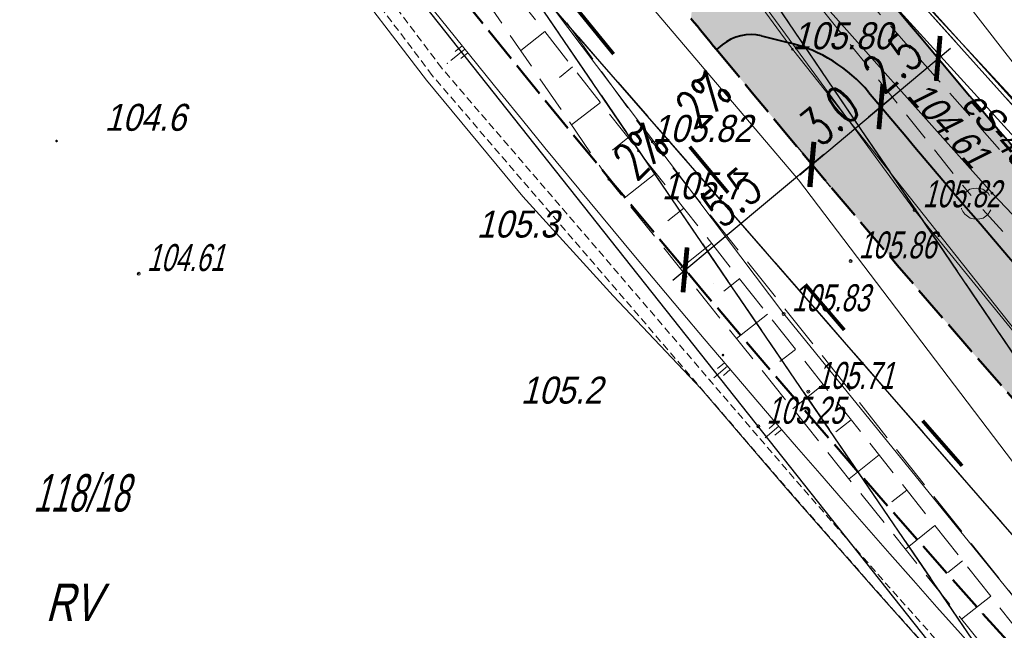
# Model space of a CAD drawing. Extents: x 6530721 to 6531385, y 5978377 to 5979143.
# Tile 38 of 146: x 6531024 to 6531057, y 5978661 to 5978682. Entities that reach past the tile are written whole.
import ezdxf

# ---------------------------------------------------------------- set-up
doc = ezdxf.new("R2010")
doc.units = 0
doc.set_wipeout_variables(frame=1)
for name, pattern in [('AB_rokocin 2014-08-13 AC2004$0$1.0_0.5', [1.5, 1, -0.5]), ('AB_rokocin 2014-08-13 AC2004$0$1.5_0.5', [2, 1.5, -0.5]), ('AB_rokocin 2014-08-13 AC2004$0$823-500', [1.75, 1.25, -0.5]), ('AB_rokocin 2014-08-13 AC2004$0$l217_500', [2, 1.5, -0.5]), ('AB_rokocin 2014-08-13 AC2004$0$l219_500', [0]), ('ACAD_ISO02W100', [15, 12, -3]), ('HIDDEN', [0.375, 0.25, -0.125])]:
    doc.linetypes.add(name, pattern=pattern)
for name, color, linetype, lineweight in [('A-T-OŚ-LBAT-CUT', 7, 'Continuous', 15), ('A-T-OŚ-LBAT-FILL', 7, 'Continuous', 15), ('A-T-OŚ-LR1-CUT', 7, 'Continuous', 15), ('AB-chodnik obrzeża', 30, 'Continuous', 40), ('AB-krawędzie', 7, 'ACAD_ISO02W100', 50), ('AB-krawężnik', 7, 'Continuous', 50), ('AB-pobocze', 191, 'Continuous', 20), ('AB-wymiarowa', 7, 'Continuous', 30), ('AB-wyp.zieleń', 71, 'Continuous', 18), ('AB-wyp.ścieżka', 31, 'Continuous', 15), ('AB_rokocin 2014-08-13 AC2004$0$!arkusz4', 7, 'Continuous', 18), ('AB_rokocin 2014-08-13 AC2004$0$209-Opis konturu klasyfikacyjnego', 7, 'Continuous', 18), ('AB_rokocin 2014-08-13 AC2004$0$211-Nr działki', 7, 'Continuous', 18), ('AB_rokocin 2014-08-13 AC2004$0$217-Granica konturu klasyfikcyjnego', 7, 'Continuous', 18), ('AB_rokocin 2014-08-13 AC2004$0$219-Linia granicy', 7, 'Continuous', 18), ('AB_rokocin 2014-08-13 AC2004$0$623-Punkt rzędnej przewodu-SGPOD', 7, 'Continuous', 18), ('AB_rokocin 2014-08-13 AC2004$0$623-Punkt rzędnej przewodu-SGPOD-Atr2', 7, 'Continuous', 18), ('AB_rokocin 2014-08-13 AC2004$0$820-Skarpa nieumocniona', 7, 'Continuous', 18), ('AB_rokocin 2014-08-13 AC2004$0$823-Szczyt skarpy nieumocninej', 7, 'Continuous', 18), ('AB_rokocin 2014-08-13 AC2004$0$824-Podnóże skarpy nieumocninej', 7, 'Continuous', 18), ('AB_rokocin 2014-08-13 AC2004$0$krawężnik (linia)', 7, 'Continuous', 18), ('AB_rokocin 2014-08-13 AC2004$0$kółeczka', 1, 'Continuous', 18), ('AB_rokocin 2014-08-13 AC2004$0$ogrodzenie trwałe (linia)', 7, 'Continuous', 18), ('AB_rokocin 2014-08-13 AC2004$0$przewód elektroenergetyczny (linia)-SEPOD', 7, 'Continuous', 18), ('AB_rokocin 2014-08-13 AC2004$0$przewód elektroenergetyczny - projektowany (linia)-SE', 7, 'Continuous', 18), ('AB_rokocin 2014-08-13 AC2004$0$przewód elektroenergetyczny - projektowany (linia)-SE-Atr1', 7, 'Continuous', 18), ('AB_rokocin 2014-08-13 AC2004$0$przewód gazowy (linia)-SG', 7, 'Continuous', 18), ('AB_rokocin 2014-08-13 AC2004$0$przewód kanalizacyjny - projektowany (linia)-SK', 7, 'Continuous', 18), ('AB_rokocin 2014-08-13 AC2004$0$przewód telekomunikacyjny (linia)-STPOD', 7, 'Continuous', 18), ('AB_rokocin 2014-08-13 AC2004$0$punkt wysokościowy naturalny', 7, 'Continuous', 18), ('AB_rokocin 2014-08-13 AC2004$0$punkt wysokościowy naturalny-Atr2', 7, 'Continuous', 18), ('AB_rokocin 2014-08-13 AC2004$0$punkt wysokościowy sztuczny', 7, 'Continuous', 18), ('AB_rokocin 2014-08-13 AC2004$0$punkt wysokościowy sztuczny-Atr2', 7, 'Continuous', 18), ('AB_rokocin 2014-08-13 AC2004$0$wysokosci_asfalt', 7, 'Continuous', 18), ('ARDPLAN-2D-LBAT', 7, 'Continuous', 18), ('ARDPLAN-2D-LR1', 7, 'HIDDEN', 18), ('ARDPLAN-2D-LR2', 7, 'HIDDEN', 18), ('asf', 7, 'Continuous', 18), ('płot', 1, 'Continuous', 18)]:
    doc.layers.add(name, color=color, linetype=linetype, lineweight=lineweight)
doc.layers.add('gaOzPoziome', color=7, linetype='Continuous')
doc.styles.add('2.5mm', font='simplex.shx', dxfattribs={"width": 0.7, "height": 1.25})
doc.styles.add('AB_rokocin 2014-08-13 AC2004$0$Standard', font='txt')
doc.linetypes.add('AB_rokocin 2014-08-13 AC2004$0$902-500', pattern='A,3.75,0,[1,ksztalty.shx,S=0.5,R=0,X=0,Y=0],3.75', length=7.5)
doc.dimstyles.new('BINIO-25', dxfattribs={"dimscale": 0.5, "dimtxt": 1.25, "dimasz": 2.13, "dimexe": 1.5, "dimexo": 2, "dimgap": 0.5, "dimtad": 1, "dimdec": 1, "dimrnd": 0.0005, "dimzin": 4, "dimdsep": 46, "dimtxsty": '2.5mm', "dimblk": 'ARCHTICK', "dimcen": -5, "dimdle": 1.07, "dimclrd": 256, "dimclre": 256, "dimclrt": 256, "dimaunit": 2, "dimazin": 0, "dimtfac": 1, "dimtdec": 1, "dimtmove": 0, "dimatfit": 3, "dimldrblk": 'NONE', "dimfxl": 1.5, "dimtolj": 1, "dimlwd": -1, "dimlwe": -1, "dimarcsym": 0})

# ---------------------------------------------------------------- blocks, each defined once
blk = doc.blocks.new('_ArchTick')
at = {"color": 0, "linetype": 'ByBlock', "const_width": 0.15}
blk.add_lwpolyline([(-0.5, -0.5), (0.5, 0.5)], dxfattribs=at)
blk = doc.blocks.new('*D108')
at = {"layer": 'AB-wymiarowa'}
for p, q in [((6531049.389, 5978677.573), (6531050.611, 5978676.106)), ((6531045.493, 5978672.819), (6531050.542, 5978677.024)), ((6531045.163, 5978674.053), (6531046.385, 5978672.586))]:
    blk.add_line(p, q, dxfattribs=at)
at = {"layer": 'Defpoints', "color": 0}
for p in [(6531048.749, 5978678.341), (6531050.131, 5978676.682), (6531044.523, 5978674.821)]:
    blk.add_point(p, dxfattribs=at)
at = {"layer": 'AB-wymiarowa', "xscale": 1.065, "yscale": 1.065, "zscale": 1.065}
for p, rotation in [((6531050.131, 5978676.682), 39.79119325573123), ((6531045.905, 5978673.162), 219.7911932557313)]:
    blk.add_blockref('_ArchTick', p, dxfattribs=dict(at, rotation=rotation))
at = {"layer": 'AB-wymiarowa', "insert": (6531047.458, 5978675.594), "char_height": 1.25, "attachment_point": 5, "rotation": 39.7912, "style": '2.5mm'}
blk.add_mtext('\\A1;5.5', dxfattribs=at)
blk = doc.blocks.new('_None')
blk = doc.blocks.new('*D111')
at = {"layer": 'AB-wymiarowa'}
for p, q in [((6531049.733, 5978676.331), (6531052.849, 5978678.949)), ((6531053.071, 5978677.853), (6531052.922, 5978678.031)), ((6531050.775, 5978675.923), (6531050.625, 5978676.101))]:
    blk.add_line(p, q, dxfattribs=at)
at = {"layer": 'Defpoints', "color": 0}
for p in [(6531052.428, 5978678.618), (6531052.439, 5978678.605), (6531050.131, 5978676.688)]:
    blk.add_point(p, dxfattribs=at)
at = {"layer": 'AB-wymiarowa', "xscale": 1.065, "yscale": 1.065, "zscale": 1.065}
for p, rotation in [((6531052.439, 5978678.605), 40.03947363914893), ((6531050.143, 5978676.675), 220.0394736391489)]:
    blk.add_blockref('_ArchTick', p, dxfattribs=dict(at, rotation=rotation))
at = {"layer": 'AB-wymiarowa', "insert": (6531050.728, 5978678.31), "char_height": 1.25, "attachment_point": 5, "rotation": 40.0395, "style": '2.5mm'}
blk.add_mtext('\\A1;3.0', dxfattribs=at)
blk = doc.blocks.new('*D112')
at = {"layer": 'AB-wymiarowa'}
for p, q in [((6531053.717, 5978680.97), (6531053.871, 5978680.787)), ((6531052.03, 5978678.261), (6531054.763, 5978680.557)), ((6531053.071, 5978677.853), (6531052.922, 5978678.031))]:
    blk.add_line(p, q, dxfattribs=at)
at = {"layer": 'Defpoints', "color": 0}
for p in [(6531054.353, 5978680.213), (6531054.36, 5978680.205), (6531052.428, 5978678.618)]:
    blk.add_point(p, dxfattribs=at)
at = {"layer": 'AB-wymiarowa', "xscale": 1.065, "yscale": 1.065, "zscale": 1.065}
for p, rotation in [((6531054.353, 5978680.213), 40.03947363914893), ((6531052.439, 5978678.605), 220.0394736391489)]:
    blk.add_blockref('_ArchTick', p, dxfattribs=dict(at, rotation=rotation))
at = {"layer": 'AB-wymiarowa', "insert": (6531052.833, 5978680.079), "char_height": 1.25, "attachment_point": 5, "rotation": 40.0395, "style": '2.5mm'}
blk.add_mtext('\\A1;2.5', dxfattribs=at)
blk = doc.blocks.new('Slope Pattern - Lines - Short')
for p, q in [((0, 25), (50, 25)), ((0, 0), (100, 0)), ((0, -25), (50, -25))]:
    blk.add_line(p, q)
blk.add_point((125, 0))
blk = doc.blocks.new('Slope Pattern - Lines')
for p, q in [((0, 25), (50, 25)), ((0, 0), (100, 0)), ((0, -25), (50, -25))]:
    blk.add_line(p, q)
blk = doc.blocks.new('AB_rokocin 2014-08-13 AC2004$0$WSP')
at = {"layer": 'AB_rokocin 2014-08-13 AC2004$0$kółeczka', "color": 0, "linetype": 'Continuous'}
blk.add_circle((0, 0), 0.1, dxfattribs=at)
blk = doc.blocks.new('AB_rokocin 2014-08-13 AC2004$0$PW01')
at = {"linetype": 'Continuous', "lineweight": 13}
h = blk.add_hatch(color=0, dxfattribs=at)
edge = h.paths.add_edge_path()
edge.add_arc((0, 0), 0.045, 0, 360)
blk = doc.blocks.new('AB_rokocin 2014-08-13 AC2004$0$PW02')
at = {"linetype": 'Continuous', "lineweight": 13}
h = blk.add_hatch(color=0, dxfattribs=at)
edge = h.paths.add_edge_path()
edge.add_arc((0, 0), 0.045, 0, 360)
blk = doc.blocks.new('AB_rokocin 2014-08-13 AC2004$0$621')
at = {"linetype": 'Continuous', "lineweight": 0}
h = blk.add_hatch(color=0, dxfattribs=at)
edge = h.paths.add_edge_path()
edge.add_arc((0, 0), 0.05, 0, 360)
blk = doc.blocks.new('AB_rokocin 2014-08-13 AC2004')
at = {"layer": 'AB_rokocin 2014-08-13 AC2004$0$217-Granica konturu klasyfikcyjnego', "color": 3, "linetype": 'AB_rokocin 2014-08-13 AC2004$0$l217_500', "lineweight": 18, "flags": 128}
for points in [[(6531033.94, 5978704.15), (6531075.42, 5978643.01)], [(6531033.94, 5978704.15), (6531075.42, 5978643.01)], [(6531033.94, 5978704.15), (6531071.93, 5978661.84)], [(6531033.94, 5978704.15), (6531071.93, 5978661.84)], [(6531039.73, 5978683.94), (6531075.42, 5978643.01)], [(6531039.73, 5978683.94), (6531075.42, 5978643.01)], [(6531039.73, 5978683.94), (6531064.84, 5978647.14)], [(6531039.73, 5978683.94), (6531064.84, 5978647.14)]]:
    blk.add_lwpolyline(points, dxfattribs=at)
at = {"layer": 'AB_rokocin 2014-08-13 AC2004$0$219-Linia granicy', "color": 92, "linetype": 'AB_rokocin 2014-08-13 AC2004$0$l219_500', "lineweight": 30, "flags": 128}
for points in [[(6531064.84, 5978647.14), (6531003.58, 5978724.41)], [(6531075.42, 5978643.01), (6531033.94, 5978704.15)], [(6531075.42, 5978643.01), (6531033.94, 5978704.15)], [(6531071.93, 5978661.84), (6531033.94, 5978704.15)], [(6531071.93, 5978661.84), (6531033.94, 5978704.15)], [(6531075.42, 5978643.01), (6531039.73, 5978683.94)], [(6531075.42, 5978643.01), (6531039.73, 5978683.94)], [(6531064.84, 5978647.14), (6531039.73, 5978683.94)], [(6531064.84, 5978647.14), (6531039.73, 5978683.94)]]:
    blk.add_lwpolyline(points, dxfattribs=at)
at = {"layer": 'AB_rokocin 2014-08-13 AC2004$0$820-Skarpa nieumocniona', "color": 252, "linetype": 'Continuous', "lineweight": 18}
for p, q in [((6531041.23, 5978681.11), (6531040.42, 5978680.48)), ((6531042.15, 5978679.93), (6531041.71, 5978679.58)), ((6531043.08, 5978678.75), (6531042.12, 5978678)), ((6531044, 5978677.57), (6531043.48, 5978677.16)), ((6531044.93, 5978676.39), (6531043.87, 5978675.55)), ((6531045.86, 5978675.22), (6531045.33, 5978674.8)), ((6531046.79, 5978674.04), (6531045.74, 5978673.21)), ((6531047.73, 5978672.87), (6531047.2, 5978672.45)), ((6531048.66, 5978671.69), (6531047.62, 5978670.87)), ((6531049.59, 5978670.51), (6531049.07, 5978670.11)), ((6531050.52, 5978669.34), (6531049.5, 5978668.53)), ((6531051.45, 5978668.16), (6531050.94, 5978667.76)), ((6531052.38, 5978666.99), (6531051.38, 5978666.19)), ((6531053.31, 5978665.81), (6531052.81, 5978665.42)), ((6531054.24, 5978664.63), (6531053.26, 5978663.85)), ((6531055.17, 5978663.46), (6531054.68, 5978663.07)), ((6531056.11, 5978662.28), (6531055.13, 5978661.51))]:
    blk.add_line(p, q, dxfattribs=at)
at = {"layer": 'AB_rokocin 2014-08-13 AC2004$0$823-Szczyt skarpy nieumocninej', "color": 252, "linetype": 'AB_rokocin 2014-08-13 AC2004$0$823-500', "lineweight": 18, "flags": 128}
blk.add_lwpolyline([(6531031.5, 5978693.5), (6531044.35, 5978677.13), (6531057.38, 5978660.67), (6531066.14, 5978650.93), (6531066.58, 5978650.37)], dxfattribs=at)
at = {"layer": 'AB_rokocin 2014-08-13 AC2004$0$824-Podnóże skarpy nieumocninej', "color": 252, "linetype": 'AB_rokocin 2014-08-13 AC2004$0$823-500', "lineweight": 18, "flags": 128}
blk.add_lwpolyline([(6531066.56, 5978649.2), (6531065.26, 5978649.96), (6531056.46, 5978659.86), (6531043.36, 5978676.18), (6531031.5, 5978693.5)], dxfattribs=at)
at = {"layer": 'AB_rokocin 2014-08-13 AC2004$0$krawężnik (linia)', "color": 252, "linetype": 'Continuous', "lineweight": 18, "flags": 128}
blk.add_lwpolyline([(6531068.72, 5978657.15), (6531062.15, 5978664.55), (6531049.49, 5978680.52), (6531035.66, 5978699.36), (6531024.09, 5978715.9), (6531011.56, 5978734.19), (6530996.95, 5978755.35), (6530989.3, 5978766.44), (6530983.73, 5978774.55), (6530972.45, 5978791.39), (6530968.42, 5978797.31), (6530960.29, 5978809.3)], dxfattribs=at)
at = {"layer": 'AB_rokocin 2014-08-13 AC2004$0$krawężnik (linia)', "color": 252, "linetype": 'AB_rokocin 2014-08-13 AC2004$0$1.5_0.5', "lineweight": 18, "flags": 128}
blk.add_lwpolyline([(6531298.927, 5978448.648), (6531287.37, 5978458.4), (6531270.37, 5978472.52), (6531253.02, 5978487.1), (6531235.13, 5978502.07), (6531218, 5978516.55), (6531200.82, 5978530.83), (6531185.47, 5978543.6), (6531169.49, 5978556.94), (6531153.58, 5978570.32), (6531137.12, 5978583.98), (6531120.57, 5978598.02), (6531104.7, 5978612.02), (6531087.1, 5978628.88), (6531072.14, 5978644.66), (6531057.88, 5978660.99), (6531044.81, 5978677.43), (6531031.41, 5978696.08), (6531019.33, 5978713.34), (6531007.09, 5978730.85), (6530994.02, 5978749.9), (6530984.23, 5978764.08), (6530979.36, 5978771.32), (6530967.75, 5978788.45), (6530955.81, 5978806), (6530943.89, 5978823.43), (6530932.03, 5978840.69), (6530923.54, 5978853.19), (6530919.06, 5978859.93)], dxfattribs=at)
at = {"layer": 'AB_rokocin 2014-08-13 AC2004$0$kółeczka', "color": 7, "linetype": 'ByBlock'}
for p in [(6531053.568, 5978675.158, 105.821), (6531053.568, 5978675.158, 105.821), (6531053.568, 5978675.158, 105.821), (6531051.427, 5978673.454, 105.862), (6531051.427, 5978673.454, 105.862), (6531051.427, 5978673.454, 105.862), (6531027.673, 5978673.033, 104.611), (6531027.673, 5978673.033, 104.611), (6531027.673, 5978673.033, 104.611), (6531049.197, 5978671.691, 105.829), (6531049.197, 5978671.691, 105.829), (6531049.197, 5978671.691, 105.829), (6531050.019, 5978669.102, 105.714), (6531050.019, 5978669.102, 105.714), (6531050.019, 5978669.102, 105.714), (6531048.353, 5978667.939, 105.25), (6531048.353, 5978667.939, 105.25), (6531048.353, 5978667.939, 105.25)]:
    blk.add_point(p, dxfattribs=at)
at = {"layer": 'AB_rokocin 2014-08-13 AC2004$0$kółeczka', "color": 1, "linetype": 'ByBlock'}
for p in [(6531053.568, 5978675.158, 105.821), (6531051.427, 5978673.454, 105.862), (6531027.673, 5978673.033, 104.611), (6531049.197, 5978671.691, 105.829), (6531050.019, 5978669.102, 105.714), (6531048.353, 5978667.939, 105.25)]:
    blk.add_point(p, dxfattribs=at)
at = {"layer": 'AB_rokocin 2014-08-13 AC2004$0$ogrodzenie trwałe (linia)', "color": 252, "linetype": 'AB_rokocin 2014-08-13 AC2004$0$902-500', "lineweight": 35, "flags": 128}
blk.add_lwpolyline([(6531045.101, 5978691.925), (6531047.221, 5978691.485), (6531049.551, 5978688.915), (6531049.611, 5978686.915), (6531050.431, 5978685.935), (6531071.021, 5978663.165), (6531076.281, 5978663.625), (6531090.021, 5978689.945), (6531038.601, 5978716.395)], dxfattribs=at)
at = {"layer": 'AB_rokocin 2014-08-13 AC2004$0$przewód elektroenergetyczny (linia)-SEPOD', "color": 1, "linetype": 'Continuous', "lineweight": 18, "flags": 128}
blk.add_lwpolyline([(6531016.57, 5978774.92), (6530999.78, 5978752.35), (6531009.61, 5978738.01), (6531012.53, 5978734.1), (6531018.44, 5978725.66), (6531033.46, 5978703.79), (6531047.58, 5978687.83), (6531071.83, 5978661.18), (6531077.69, 5978661.73), (6531081.66, 5978668.68), (6531091.97, 5978688.52), (6531101.98, 5978708.16), (6531112.22, 5978727.55), (6531122.08, 5978747.33), (6531132, 5978765.74), (6531132.11, 5978766.31), (6531132.42, 5978767.25), (6531132.14, 5978777.68), (6531136.89, 5978786.86), (6531137.71, 5978789.05)], dxfattribs=at)
at = {"layer": 'AB_rokocin 2014-08-13 AC2004$0$przewód elektroenergetyczny - projektowany (linia)-SE', "color": 1, "linetype": 'AB_rokocin 2014-08-13 AC2004$0$1.0_0.5', "lineweight": 18, "flags": 128}
blk.add_lwpolyline([(6530826.972, 5978708.68), (6530827.24, 5978709.09), (6530834.58, 5978722.01), (6530844.3, 5978737.61), (6530851.06, 5978748.63), (6530857.75, 5978759.14), (6530864.58, 5978771.22), (6530872.94, 5978786.68), (6530885.26, 5978812.96), (6530898.25, 5978841.23), (6530902.68, 5978856.6), (6530904.26, 5978865.5), (6530895.64, 5978867.12), (6530896.81, 5978878.73), (6530897.37, 5978886.45), (6530914.59, 5978888.09), (6530916.6, 5978883.13), (6530918.66, 5978878.97), (6530922.67, 5978870.07), (6530922.8, 5978868.04), (6530926.81, 5978860.82), (6530928.6, 5978857.83), (6530930.08, 5978855.53), (6530931.41, 5978853.22), (6530934.81, 5978847.74), (6530938.18, 5978842.74), (6530940.61, 5978838.92), (6530943.7, 5978834.57), (6530946.08, 5978831.07), (6530948, 5978828.22), (6530952.41, 5978821.5), (6530956.94, 5978815.04), (6530960.54, 5978809.91), (6530964.29, 5978804.42), (6530967.77, 5978799.56), (6530971.05, 5978794.9), (6530973.84, 5978790.63), (6530976.58, 5978786.57), (6530980.58, 5978780.71), (6530982.7, 5978777.62), (6530985.22, 5978773.81), (6530988.34, 5978769.04), (6530989.92, 5978766.7), (6530990.46, 5978765.93), (6530990.37, 5978765.15), (6530991.83, 5978763.13), (6530996.06, 5978757.13), (6530999.57, 5978752.09), (6531000.82, 5978750.32), (6531001.94, 5978748.65), (6531002.55, 5978747.77), (6531005.3, 5978743.83), (6531008.21, 5978739.6), (6531012.63, 5978733.34), (6531017.03, 5978727.14), (6531023.63, 5978717.51), (6531029.4, 5978709.03), (6531033.24, 5978703.44), (6531036.36, 5978699.89), (6531039.9, 5978695.78), (6531042.87, 5978692.37), (6531049.22, 5978685.3), (6531061.9, 5978670.96), (6531061.63, 5978668.76), (6531063.68, 5978666.4), (6531066.09, 5978666.33), (6531071.01, 5978660.91), (6531074.47, 5978660.91), (6531079.98, 5978654.09), (6531082.92, 5978659.36), (6531086.03, 5978664.59), (6531092.01, 5978675.8), (6531094.55, 5978679.72)], dxfattribs=at)
at = {"layer": 'AB_rokocin 2014-08-13 AC2004$0$przewód gazowy (linia)-SG', "color": 40, "linetype": 'Continuous', "lineweight": 18, "flags": 128}
blk.add_lwpolyline([(6531001.96, 5978749.82), (6531005.67, 5978744.55), (6531017.08, 5978728.64), (6531033.01, 5978704.89), (6531037.22, 5978700.26), (6531037.37, 5978697.73), (6531043.31, 5978690.7), (6531049.47, 5978683.23), (6531056.15, 5978675.72), (6531060.93, 5978670.72), (6531060.33, 5978668.65), (6531063.2, 5978665.69), (6531065.19, 5978665.81), (6531070.76, 5978659.91), (6531072.95, 5978658.8), (6531074.6, 5978657.97), (6531080.81, 5978652.12), (6531080.91, 5978650.97), (6531084.5, 5978646.86), (6531093.79, 5978637.27), (6531095.38, 5978634.13)], dxfattribs=at)
at = {"layer": 'AB_rokocin 2014-08-13 AC2004$0$przewód kanalizacyjny - projektowany (linia)-SK', "color": 32, "linetype": 'AB_rokocin 2014-08-13 AC2004$0$1.0_0.5', "lineweight": 18, "flags": 128}
for points in [[(6531019.56, 5978720.5), (6531055.45, 5978675.64)], [(6531055.84, 5978675.18), (6531078.47, 5978650.4)]]:
    blk.add_lwpolyline(points, dxfattribs=at)
blk.add_lwpolyline([(6531055.94, 5978674.95), (6531055.85, 5978674.89), (6531055.74, 5978674.86), (6531055.63, 5978674.85), (6531055.53, 5978674.86), (6531055.42, 5978674.89), (6531055.33, 5978674.95), (6531055.24, 5978675.02), (6531055.18, 5978675.11), (6531055.13, 5978675.2), (6531055.11, 5978675.31), (6531055.11, 5978675.42), (6531055.13, 5978675.53), (6531055.18, 5978675.63), (6531055.24, 5978675.72), (6531055.32, 5978675.79), (6531055.41, 5978675.85), (6531055.52, 5978675.88), (6531055.63, 5978675.89), (6531055.73, 5978675.88), (6531055.84, 5978675.85), (6531055.93, 5978675.79), (6531056.02, 5978675.72), (6531056.08, 5978675.63), (6531056.13, 5978675.54), (6531056.15, 5978675.43), (6531056.15, 5978675.32), (6531056.13, 5978675.21), (6531056.08, 5978675.11), (6531056.02, 5978675.02)], close=True, dxfattribs=at)
at = {"layer": 'AB_rokocin 2014-08-13 AC2004$0$przewód telekomunikacyjny (linia)-STPOD', "color": 30, "linetype": 'Continuous', "lineweight": 18, "flags": 128}
for points in [[(6530955.77, 5978804.1), (6530961.97, 5978795.05), (6530970.08, 5978783.46), (6530973.57, 5978779.14), (6530978.35, 5978772.17), (6530984.57, 5978763.52), (6530989.96, 5978755.52), (6530995.69, 5978748.09), (6531001.69, 5978739.66), (6531009.7, 5978728.8), (6531016.82, 5978718.8), (6531023.95, 5978708.92), (6531029.88, 5978700.57), (6531034.71, 5978694.17), (6531041.7, 5978685.57), (6531049.69, 5978676.16), (6531058.59, 5978664.46)], [(6531001.7, 5978753.69), (6531001.1, 5978752.3), (6531006.22, 5978745.24), (6531010.89, 5978738.97), (6531016.93, 5978731.39), (6531020.97, 5978726.4), (6531022.58, 5978724.59), (6531028.16, 5978717.3), (6531035.01, 5978708.25), (6531041.44, 5978699.96), (6531046.74, 5978693.24), (6531050.94, 5978687.69), (6531056.58, 5978680.42), (6531060.67, 5978675.2), (6531065.43, 5978668.89), (6531068.98, 5978664.28)]]:
    blk.add_lwpolyline(points, dxfattribs=at)
at = {"layer": 'AB_rokocin 2014-08-13 AC2004$0$623-Punkt rzędnej przewodu-SGPOD', "color": 52, "linetype": 'Continuous', "lineweight": 18}
blk.add_blockref('AB_rokocin 2014-08-13 AC2004$0$621', (6531056.15, 5978675.72), dxfattribs=at)
at = {"layer": 'AB_rokocin 2014-08-13 AC2004$0$kółeczka', "color": 252, "linetype": 'Continuous', "xscale": 0.5, "yscale": 0.5, "zscale": 0.5}
for p in [(6531053.568, 5978675.158), (6531051.427, 5978673.454), (6531027.673, 5978673.033), (6531049.197, 5978671.691), (6531050.019, 5978669.102), (6531048.353, 5978667.939)]:
    blk.add_blockref('AB_rokocin 2014-08-13 AC2004$0$WSP', p, dxfattribs=at)
at = {"layer": 'AB_rokocin 2014-08-13 AC2004$0$punkt wysokościowy naturalny', "color": 7, "linetype": 'Continuous', "lineweight": 13}
for p in [(6531024.93, 5978677.46), (6531044.35, 5978677.13), (6531043.36, 5978676.18), (6531047.17, 5978670.32)]:
    blk.add_blockref('AB_rokocin 2014-08-13 AC2004$0$PW01', p, dxfattribs=at)
at = {"layer": 'AB_rokocin 2014-08-13 AC2004$0$punkt wysokościowy sztuczny', "color": 7, "linetype": 'Continuous', "lineweight": 13}
for p in [(6531049.49, 5978680.52), (6531044.81, 5978677.43)]:
    blk.add_blockref('AB_rokocin 2014-08-13 AC2004$0$PW02', p, dxfattribs=at)
at = {"layer": 'AB_rokocin 2014-08-13 AC2004$0$209-Opis konturu klasyfikacyjnego', "color": 3, "linetype": 'Continuous', "lineweight": 20, "style": 'AB_rokocin 2014-08-13 AC2004$0$Standard', "oblique": 15, "width": 0.785}
blk.add_text('RV', height=1.25, dxfattribs=at).set_placement((6531024.56, 5978661.45))
at = {"layer": 'AB_rokocin 2014-08-13 AC2004$0$211-Nr działki', "color": 92, "linetype": 'Continuous', "lineweight": 30, "style": 'AB_rokocin 2014-08-13 AC2004$0$Standard', "oblique": 15, "width": 0.622}
blk.add_text('118/18', height=1.25, dxfattribs=at).set_placement((6531024.15, 5978665.1))
at = {"layer": 'AB_rokocin 2014-08-13 AC2004$0$623-Punkt rzędnej przewodu-SGPOD-Atr2', "color": 52, "linetype": 'ByBlock', "lineweight": 20, "style": 'AB_rokocin 2014-08-13 AC2004$0$Standard', "oblique": 15, "width": 0.9}
blk.add_text('104.61', height=0.9, rotation=311.653, dxfattribs=at).set_placement((6531053.27, 5978678.96))
at = {"layer": 'AB_rokocin 2014-08-13 AC2004$0$przewód elektroenergetyczny - projektowany (linia)-SE-Atr1', "color": 1, "linetype": 'ByBlock', "lineweight": 20, "style": 'AB_rokocin 2014-08-13 AC2004$0$Standard', "oblique": 15, "width": 0.9}
blk.add_text('eS-45/2012', height=0.9, rotation=311.473, dxfattribs=at).set_placement((6531055.08, 5978678.67))
at = {"layer": 'AB_rokocin 2014-08-13 AC2004$0$punkt wysokościowy naturalny-Atr2', "color": 252, "linetype": 'ByBlock', "lineweight": 20, "style": 'AB_rokocin 2014-08-13 AC2004$0$Standard', "oblique": 15, "width": 0.9}
for s, p in [('104.6', (6531026.53, 5978677.8)), ('105.7', (6531045.13, 5978675.52)), ('105.3', (6531038.95, 5978674.24)), ('105.2', (6531040.42, 5978668.7))]:
    blk.add_text(s, height=0.9, dxfattribs=at).set_placement(p)
at = {"layer": 'AB_rokocin 2014-08-13 AC2004$0$punkt wysokościowy sztuczny-Atr2', "color": 252, "linetype": 'ByBlock', "lineweight": 20, "style": 'AB_rokocin 2014-08-13 AC2004$0$Standard', "oblique": 15, "width": 0.9}
for s, p in [('105.80', (6531049.49, 5978680.52)), ('105.82', (6531044.81, 5978677.43))]:
    blk.add_text(s, height=0.9, dxfattribs=at).set_placement(p)
at = {"layer": 'AB_rokocin 2014-08-13 AC2004$0$wysokosci_asfalt', "color": 252, "linetype": 'ByBlock', "lineweight": 20, "style": 'AB_rokocin 2014-08-13 AC2004$0$Standard', "oblique": 15, "width": 0.7}
for s, p in [('105.82', (6531053.838, 5978675.248)), ('105.86', (6531051.697, 5978673.544)), ('104.61', (6531027.943, 5978673.123)), ('105.83', (6531049.467, 5978671.781)), ('105.71', (6531050.289, 5978669.192)), ('105.25', (6531048.623, 5978668.029))]:
    blk.add_text(s, height=0.9, dxfattribs=at).set_placement(p)
at = {"linetype": 'ByBlock'}
blk.add_wipeout([(6530875.993, 5978760.343), (6530918.965, 5978786.026), (6531046.134, 5978573.254), (6531003.162, 5978547.571)], dxfattribs=at).dxf.layer = 'AB_rokocin 2014-08-13 AC2004$0$!arkusz4'

msp = doc.modelspace()

# ---------------------------------------------------------------- hatches: boundary and pattern name
at = {"layer": 'AB-wyp.zieleń'}
msp.add_hatch(color=256, dxfattribs=at).paths.add_polyline_path([(6531052.031, 5978679.092, 0.159344), (6531049.393, 5978680.735), (6531048.455, 5978680.966, 0.236779), (6531047.144, 5978680.667), (6531046.953, 5978680.51, 0.015105), (6531066.737, 5978657.909, 0.269365), (6531072.503, 5978656.154, -0.015555)])
at = {"layer": 'AB-wyp.ścieżka'}
msp.add_hatch(color=256, dxfattribs=at).paths.add_polyline_path([(6531070.956, 5978661.449, -0.016944), (6531049.087, 5978686.588), (6531046.384, 5978684.365), (6531046.103, 5978681.544, 0.000673), (6531046.953, 5978680.51), (6531047.144, 5978680.667, -0.236779), (6531048.455, 5978680.966), (6531049.393, 5978680.735, -0.159344), (6531052.031, 5978679.092, 0.015555), (6531072.503, 5978656.154, 0.206779), (6531076.324, 5978658.992), (6531078.056, 5978661.988), (6531077.306, 5978662.422), (6531075.91, 5978662.271), (6531075.748, 5978661.991, -0.50405)])

# ---------------------------------------------------------------- next in the draw order: block references
at = {"layer": 'AB-wymiarowa'}
msp.add_blockref('AB_rokocin 2014-08-13 AC2004', (0, 0), dxfattribs=at)

# ---------------------------------------------------------------- next in the draw order: linework, layer by layer
at = {"layer": 'AB-chodnik obrzeża'}
for p, q in [((6531048.455, 5978680.966), (6531049.393, 5978680.735)), ((6531047.144, 5978680.667), (6531046.953, 5978680.51))]:
    msp.add_line(p, q, dxfattribs=at)
for centre, radius, start, end in [((6531430.827, 5978996.577), 491.75, 219.07807, 222.96109), ((6531048.097, 5978679.509), 1.5, 76.1824, 129.4667), ((6531048.199, 5978675.88), 5, 39.9678, 76.1824), ((6531430.827, 5978996.577), 494.25, 219.96784, 223.53248)]:
    msp.add_arc(centre, radius, start, end, dxfattribs=at)
at = {"layer": 'AB-krawędzie', "ltscale": 0.1}
for points in [[(6531065.451, 5978651.238, -0.037665), (6531017.778, 5978709.961), (6531017.11, 5978710.924)], [(6531066.741, 5978657.904, -0.015108), (6531046.953, 5978680.51, -0.015058)]]:
    msp.add_lwpolyline(points, format="xyb", dxfattribs=at)
at = {"layer": 'AB-krawężnik', "flags": 128}
msp.add_lwpolyline([(6531046.953, 5978680.51, -0.000677), (6531046.103, 5978681.544)], format="xyb", dxfattribs=at)
at = {"layer": 'AB-pobocze', "ltscale": 3}
msp.add_lwpolyline([(6531064.725, 5978650.552, -0.037665), (6531016.957, 5978709.391), (6531016.302, 5978710.335)], format="xyb", dxfattribs=at)
at = {"layer": 'ARDPLAN-2D-LBAT', "flags": 128}
msp.add_lwpolyline([(6531064.323, 5978648.683), (6531061.012, 5978652.352), (6531057.191, 5978656.789), (6531055.235, 5978659.144), (6531052.272, 5978662.469), (6531049.338, 5978665.819), (6531046.439, 5978669.199), (6531043.504, 5978672.3), (6531040.49, 5978675.609), (6531037.279, 5978679.49), (6531034.243, 5978683.464), (6531032.3, 5978685.952), (6531029.299, 5978690.119), (6531025.77, 5978694.439), (6531022.362, 5978698.854), (6531019.001, 5978703.306), (6531015.761, 5978707.846)], dxfattribs=at)
at = {"layer": 'ARDPLAN-2D-LR1', "flags": 128}
for points in [[(6531037.786, 5978679.891), (6531026.435, 5978694.935), (6531023.132, 5978699.415), (6531019.878, 5978703.931), (6531015.677, 5978709.9)], [(6531064.476, 5978649.377), (6531052.578, 5978662.739), (6531049.648, 5978666.088), (6531037.783, 5978679.895)]]:
    msp.add_lwpolyline(points, dxfattribs=at)
at = {"layer": 'ARDPLAN-2D-LR2', "flags": 128}
for points in [[(6531037.471, 5978679.644), (6531026.114, 5978694.696), (6531022.809, 5978699.179), (6531019.552, 5978703.699), (6531015.348, 5978709.672)], [(6531064.177, 5978649.111), (6531052.278, 5978662.474), (6531049.346, 5978665.826), (6531037.471, 5978679.644)]]:
    msp.add_lwpolyline(points, dxfattribs=at)
at = {"layer": 'asf', "lineweight": 18, "flags": 128}
for points in [[(6531074.874, 5978656.69), (6531074.01, 5978655.936), (6531073.121, 5978655.476), (6531072.163, 5978655.32), (6531071.107, 5978655.481), (6531070.182, 5978655.843), (6531069.342, 5978656.415), (6531068.708, 5978657.191), (6531061.762, 5978665.101), (6531053.568, 5978675.158), (6531048.56, 5978681.982), (6531045.221, 5978686.198), (6531042.353, 5978690.072), (6531037.51, 5978696.797), (6531032.504, 5978703.845), (6531022.819, 5978717.767), (6531014.826, 5978729.598), (6531011.619, 5978734.226), (6531007.381, 5978740.416), (6530999.542, 5978751.742)], [(6531085.665, 5978630.32), (6531076.384, 5978639.997), (6531073.994, 5978642.577), (6531073.12, 5978642.537), (6531071.944, 5978642.544), (6531070.649, 5978642.382), (6531068.739, 5978641.713), (6531067.247, 5978643.543), (6531065.162, 5978646.862), (6531065.888, 5978647.457), (6531066.375, 5978648.112), (6531066.609, 5978648.94), (6531066.554, 5978649.987), (6531066.627, 5978650.829), (6531057.661, 5978661.293), (6531049.197, 5978671.691), (6531041.036, 5978682.523), (6531033.268, 5978693.152), (6531027.974, 5978701.029), (6531018.294, 5978714.684), (6531010.213, 5978726.099), (6531002.46, 5978737.096), (6530994.891, 5978748.504)]]:
    msp.add_lwpolyline(points, dxfattribs=at)
at = {"layer": 'gaOzPoziome', "color": 7, "const_width": 0.12, "flags": 128}
for points in [[(6531043.52, 5978680.36, -0.001), (6531042.258, 5978681.911)], [(6531047.342, 5978675.735, -0.001), (6531046.062, 5978677.271)], [(6531051.22, 5978671.156, -0.001), (6531049.921, 5978672.677)], [(6531055.152, 5978666.625, -0.001), (6531053.835, 5978668.13)]]:
    msp.add_lwpolyline(points, format="xyb", dxfattribs=at)
at = {"layer": 'płot', "lineweight": 18, "flags": 128}
msp.add_lwpolyline([(6530929.827, 5978856.272), (6530937.918, 5978844.469), (6530945.94, 5978832.668), (6530953.859, 5978820.973), (6530962.245, 5978808.571), (6530969.91, 5978797.159), (6530972.295, 5978798.946), (6530975.258, 5978794.679), (6530972.691, 5978792.801), (6530977.145, 5978786.318), (6530990.852, 5978766.062), (6531000.881, 5978751.986), (6531008.371, 5978741.391), (6531012.8, 5978734.972), (6531015.902, 5978730.494), (6531033.647, 5978704.66), (6531039.258, 5978698.41), (6531045.264, 5978691.76), (6531051.142, 5978685.041), (6531057.333, 5978678.356), (6531065.683, 5978669.08), (6531071.733, 5978662.18), (6531077.012, 5978662.707)], dxfattribs=at)

# ---------------------------------------------------------------- next in the draw order: block references
at = {"layer": 'A-T-OŚ-LBAT-CUT', "xscale": 3.594853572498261e-05, "yscale": 3.594853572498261e-05, "rotation": 220.1466950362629}
msp.add_blockref('Slope Pattern - Lines', (6531046.867, 5978672.718), dxfattribs=at)
at = {"layer": 'A-T-OŚ-LBAT-FILL', "xscale": 7.901674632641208e-05, "yscale": 7.901674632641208e-05, "rotation": 41.29260442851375}
msp.add_blockref('Slope Pattern - Lines', (6531051.467, 5978663.388), dxfattribs=at)
at = {"layer": 'A-T-OŚ-LR1-CUT'}
for p, xscale, yscale, rotation in [((6531038.56, 5978680.522), 0.00600000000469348, 0.00600000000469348, 218.8589166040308), ((6531038.56, 5978680.522), 0.00600000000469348, 0.00600000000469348, 218.8589166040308), ((6531047.319, 5978669.949), 0.006000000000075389, 0.006000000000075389, 220.4205863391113), ((6531049.033, 5978667.954), 0.005999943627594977, 0.005999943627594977, 220.7196477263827)]:
    msp.add_blockref('Slope Pattern - Lines - Short', p, dxfattribs=dict(at, xscale=xscale, yscale=yscale, rotation=rotation))

# ---------------------------------------------------------------- next in the draw order: texts
at = {"layer": 'AB-wymiarowa', "char_height": 1.25, "attachment_point": 1, "rotation": 44.8255, "style": '2.5mm'}
for insert in [(6531045.484, 5978678.723), (6531043.39, 5978676.978)]:
    msp.add_mtext_dynamic_manual_height_columns('2%', width=4.23232, gutter_width=6.25, heights=[0], dxfattribs=dict(at, insert=insert))

# ---------------------------------------------------------------- next in the draw order: dimensions: what is measured, and where the dimension line sits
at = {"layer": 'AB-wymiarowa'}
dim = msp.add_linear_dim(base=(6531054.353, 5978680.213), p1=(6531052.428, 5978678.618), p2=(6531054.36, 5978680.205), angle=220.0395, dimstyle='BINIO-25', override={"dimtmove": 1}, dxfattribs=at)
dim.commit()
dim.dimension.update_dxf_attribs({"geometry": '*D112', "text_midpoint": (6531052.833, 5978680.079)})
for p1, p2, distance, picture, middle in [((6531050.131, 5978676.688), (6531052.428, 5978678.618), -0.018, '*D111', (6531050.728, 5978678.31)), ((6531044.523, 5978674.821), (6531048.749, 5978678.341), -2.159, '*D108', (6531047.458, 5978675.594))]:
    dim = msp.add_aligned_dim(p1=p1, p2=p2, distance=distance, dimstyle='BINIO-25', dxfattribs=at)
    dim.commit()
    dim.dimension.update_dxf_attribs({"geometry": picture, "text_midpoint": middle})

doc.saveas('drawing.dxf')
